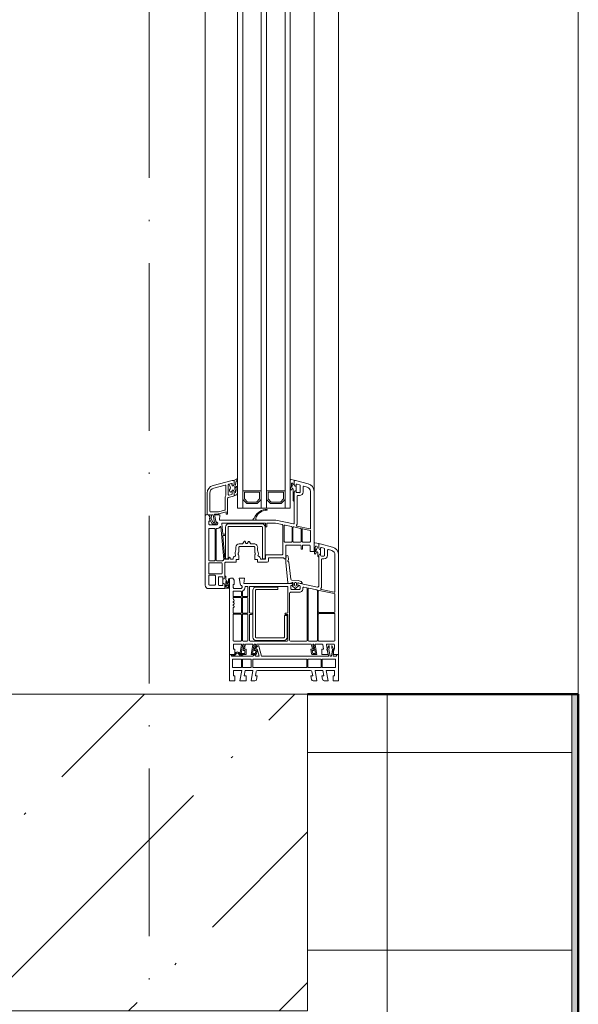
# Model space of a CAD drawing. Header units: millimetres. Extents: x -175722 to -110961, y 52375 to 104640.
# Tile 106 of 146: x -154479 to -154436, y 79926 to 80000. Entities that reach past the tile are written whole.
import ezdxf

# ---------------------------------------------------------------- set-up
doc = ezdxf.new("R2010")
doc.units = ezdxf.units.MM
doc.linetypes.add('Linia siatki', pattern=[19.05, 12.7, -3.175, 0, -3.175])
for name, color, linetype, lineweight in [('A-DETL-GENF', 92, 'Continuous', 5), ('A-GLAZ', 151, 'Continuous', 5), ('A-WALL', 113, 'Continuous', 5), ('A-WALL-PATT', 111, 'Continuous', 50), ('S-COLS', 52, 'Continuous', 5), ('S-GRID', 1, 'Continuous', 5)]:
    doc.layers.add(name, color=color, linetype=linetype, lineweight=lineweight)

# ---------------------------------------------------------------- blocks, each defined once
blk = doc.blocks.new('Windows_Gealan_S9000_One-Piece-Window-Turn-Tilt - Windows_Gealan_S9000_One-Piece-Window-Turn-Tilt-2443781-PARTER')
at = {"layer": 'A-DETL-GENF'}
for p, q in [((750, 48.35), (674.35, 48.35)), ((702.3, 45.65), (674.35, 45.65)), ((700.74, 35.39), (702.79, 45.05)), ((703.81, 45.02), (701.39, 33.66)), ((717.6, 45.65), (704.59, 45.65)), ((718.1, 33.55), (718.1, 45.15)), ((718.8, 45.15), (718.8, 33.55)), ((739.3, 45.65), (719.3, 45.65)), ((739.8, 33.55), (739.8, 45.15)), ((742, 39.74), (742, 44.85)), ((742.5, 45.35), (746, 45.35)), ((746.21, 44.83), (743.2, 43.43)), ((746, 45.35), (746, 44.35)), ((751.1, 44.23), (746.21, 44.83)), ((750, 44.35), (750, 48.35)), ((750, 48.35), (750, 47.35)), ((770, 48.35), (750, 48.35)), ((750, 47.35), (751.1, 46.72)), ((751.1, 46.72), (751.1, 44.23)), ((753.4, 36.05), (753.4, 46.05)), ((753.4, 46.05), (759.7, 46.05)), ((759.7, 46.05), (759.7, 36.05)), ((762, 39.14), (762, 45.35)), ((762, 45.35), (766, 45.35)), ((766, 45.35), (766, 44.35)), ((770, 44.35), (770, 48.35)), ((668.55, 43.9), (666, 34.39)), ((668.86, 35.42), (669.38, 37.35)), ((670.03, 37.85), (674.8, 37.85)), ((671.16, 43.21), (670.48, 40.68)), ((670.97, 40.05), (674.8, 40.05)), ((675.3, 37.35), (675.3, 35.46)), ((677.5, 37.35), (677.5, 36.05)), ((750, 40.55), (742.59, 39.24)), ((743.2, 43.43), (745.21, 43.43)), ((745.21, 41.23), (743.2, 41.23)), ((743.2, 41.23), (746.21, 39.63)), ((745.21, 43.43), (746.21, 43.73)), ((746.21, 40.93), (745.21, 41.23)), ((746, 44.35), (750, 44.35)), ((746.21, 43.73), (751.1, 43.13)), ((751.1, 42.08), (746.21, 40.93)), ((746.21, 39.63), (751.1, 40.94)), ((750, 35.85), (750, 40.55)), ((751.1, 43.13), (751.1, 42.08)), ((751.1, 40.94), (751.1, -10.03)), ((770, 40.55), (762, 39.14)), ((762, 36.6), (766, 37.31)), ((766, 44.35), (770, 44.35)), ((766, 37.31), (766, 35.85)), ((770, 37.61), (770, 40.55)), ((672, 29.85), (626.35, 29.85)), ((665.89, 33.35), (665.24, 30.46)), ((669.3, 33.35), (665.89, 33.35)), ((666.8, 33.35), (669.3, 33.35)), ((669.48, 30.65), (668.63, 30.65)), ((670.3, 34.85), (669.3, 34.85)), ((669.3, 33.35), (670.3, 34.05)), ((670.31, 34.04), (669.3, 33.35)), ((670.3, 34.05), (670.3, 34.85)), ((673.81, 34.84), (670.31, 34.84)), ((670.31, 34.84), (670.31, 34.04)), ((672, 26.85), (672, 29.85)), ((672.67, 32.65), (675.26, 32.65)), ((674.69, 34.85), (673.8, 34.85)), ((673.8, 34.85), (673.8, 34.05)), ((673.8, 34.05), (674.8, 33.35)), ((673.81, 34.05), (673.81, 34.84)), ((674.81, 33.35), (673.81, 34.05)), ((674.8, 33.35), (698.18, 33.35)), ((675.85, 33.35), (674.81, 33.35)), ((678, 35.55), (698.44, 35.55)), ((698.89, 32.47), (696.09, 19.31)), ((701.03, 31.95), (699.75, 25.91)), ((739.36, 32.35), (701.52, 32.35)), ((701.88, 33.05), (717.6, 33.05)), ((719.3, 33.05), (739.3, 33.05)), ((739.8, 25.79), (739.8, 31.91)), ((742, 31.24), (742, 35.91)), ((742, 29.73), (749.1, 30.98)), ((742, 29.73), (749.1, 30.98)), ((742.48, 36.48), (746, 37.1)), ((750, 32.05), (742.59, 30.74)), ((746, 37.1), (746, 35.85)), ((746, 35.85), (750, 35.85)), ((749.1, 30.98), (749.1, 28.81)), ((749.1, 30.98), (749.1, 28.81)), ((749.1, 30.98), (749.1, 28.81)), ((750, 28.53), (750, 32.05)), ((759.7, 36.05), (753.4, 36.05)), ((753.4, 25.25), (753.4, 35.25)), ((753.4, 35.25), (759.7, 35.25)), ((759.7, 35.25), (759.7, 25.25)), ((762, 30.64), (762, 36.6)), ((770, 32.05), (762, 30.64)), ((766, 35.85), (768.97, 36.37)), ((770, 29.11), (770, 32.05)), ((620.55, 25.4), (618.01, 15.91)), ((622.48, 22.18), (623.16, 24.71)), ((626.35, 27.15), (654.3, 27.15)), ((654.79, 26.55), (652.74, 16.9)), ((655.87, 26.81), (654.73, 21.46)), ((664.3, 27.15), (656.29, 27.15)), ((664.8, 21.35), (664.8, 26.65)), ((667, 21.5), (667, 26.35)), ((667.5, 26.85), (672, 26.85)), ((699.41, 24.31), (698.93, 22.05)), ((739.35, 24.65), (699.83, 24.65)), ((700.2, 25.35), (739.36, 25.35)), ((739.8, 11.95), (739.8, 24.2)), ((742, 28.81), (742, 29.73)), ((742, 28.81), (742, 29.73)), ((746.9, 29.68), (742, 28.81)), ((746.9, 29.68), (742, 28.81)), ((742, -13.2), (742, 27.32)), ((742.57, 28), (746, 28.6)), ((746, 28.6), (746, 27.35)), ((746, 27.35), (749.53, 27.97)), ((746.9, 28.42), (746.9, 29.68)), ((746.9, 28.42), (746.9, 29.68)), ((749.1, 28.81), (746.9, 28.42)), ((749.1, 28.81), (746.9, 28.42)), ((759.7, 25.25), (753.4, 25.25)), ((753.4, 24.45), (753.4, -16.55)), ((759.7, 24.45), (753.4, 24.45)), ((759.7, 24.45), (753.4, 24.45)), ((753.4, 24.45), (753.4, -16.55)), ((759.7, -16.55), (759.7, 24.45)), ((762, -13.09), (762, 27.26)), ((762.83, 28.25), (766, 28.81)), ((766, 28.81), (766, 27.35)), ((766, 27.35), (768.97, 27.87)), ((620.87, 16.93), (621.39, 18.88)), ((621.3, 14.85), (622.3, 15.57)), ((622.3, 15.45), (621.3, 14.85)), ((622.3, 16.35), (621.31, 16.35)), ((622, 19.35), (626.8, 19.35)), ((622.3, 15.57), (622.3, 16.35)), ((625.8, 16.34), (622.3, 16.34)), ((622.3, 16.34), (622.3, 15.45)), ((626.8, 21.55), (622.96, 21.55)), ((626.8, 16.35), (625.8, 16.35)), ((625.8, 16.35), (625.8, 15.55)), ((625.8, 15.45), (625.8, 16.34)), ((625.8, 15.55), (626.8, 14.85)), ((626.81, 14.85), (625.8, 15.45)), ((627.3, 18.85), (627.3, 16.85)), ((629.5, 17.55), (629.5, 18.85)), ((650.45, 17.05), (630, 17.05)), ((654.33, 19.59), (653.24, 14.46)), ((664.3, 20.15), (655.02, 20.15)), ((655.22, 20.85), (664.3, 20.85)), ((664.8, 14.35), (664.8, 19.65)), ((667, 8.85), (667, 19.5)), ((670, 21), (667.5, 21)), ((667.5, 20), (670, 20)), ((670, 20), (670, 21)), ((693.89, 17.82), (693.51, 12.92)), ((694.74, 19.96), (693.89, 17.82)), ((695.31, 20.53), (694.74, 19.96)), ((695.64, 18.19), (696.1, 19.32)), ((696.09, 19.31), (695.64, 18.19)), ((697.38, 16.45), (695.98, 16.45)), ((695.98, 15.05), (697.38, 15.05)), ((696.09, 17.5), (697.06, 17.48)), ((696.89, 17.48), (696.09, 17.5)), ((696.1, 19.32), (696.1, 20.82)), ((697.6, 17.93), (697.6, 18.73)), ((698.12, 19.25), (700.09, 19.25)), ((699.74, 16.12), (698.26, 17.87)), ((698.26, 13.64), (699.74, 15.38)), ((700.6, 18.74), (700.6, 12.75)), ((702.8, 18.75), (702.8, 12.08)), ((617.89, 14.85), (617.35, 12.46)), ((617.84, 11.85), (621.59, 11.85)), ((621.3, 14.85), (617.89, 14.85)), ((618.82, 14.85), (621.3, 14.85)), ((620.84, 12.65), (621.59, 12.65)), ((624.09, 13.87), (624.86, 14.15)), ((624.86, 14.15), (633.25, 14.15)), ((625.8, 7.85), (625.8, -6.15)), ((626.8, 14.85), (650.46, 14.85)), ((633.86, 14.85), (626.81, 14.85)), ((635.6, 4.85), (632.6, 7.85)), ((650.95, 14.25), (648.1, 0.85)), ((651.84, 7.86), (652.88, 12.74)), ((653.39, 13.15), (664.3, 13.15)), ((653.73, 13.85), (664.3, 13.85)), ((664.8, 12.65), (664.8, 7.78)), ((677.45, 8.35), (667.5, 8.35)), ((675.68, 8.68), (677.37, 8.35)), ((677.8, 10.45), (675.79, 10.34)), ((676.9, 6.94), (677.45, 7.49)), ((677.37, 8.35), (680.41, 8.51)), ((677.45, 7.49), (677.45, 8.35)), ((692.95, 12.33), (680.04, 10.66)), ((680.41, 8.51), (695.31, 10.05)), ((695.31, 10.05), (696.1, 10.05)), ((696.1, 11.55), (695.48, 13.34)), ((695.94, 14), (696.89, 14.02)), ((696.1, 12.58), (696.1, -23.26)), ((696.1, 10.05), (696.1, 11.55)), ((697.02, 13.85), (696.42, 13.31)), ((697.6, 12.76), (697.6, 13.6)), ((700.1, 12.25), (698.1, 12.25)), ((698.3, 9.55), (698.3, -18.66)), ((718.05, 10.05), (698.8, 10.05)), ((703.73, 11.15), (739, 11.15)), ((718.55, 8.31), (718.55, 9.55)), ((719.55, 9.55), (719.55, 8.31)), ((739.24, 10.05), (720.05, 10.05)), ((720.3, 9.45), (736.8, 9.45)), ((720.3, 7.45), (720.3, 9.45)), ((739.8, -18.6), (739.8, 9.49)), ((632.1, 6.65), (627, 6.65)), ((627, 6.65), (627, -4.95)), ((634.4, 4.35), (632.1, 6.65)), ((634.4, -2.65), (634.4, 4.35)), ((635.6, -3.15), (635.6, 4.85)), ((648.1, 0.85), (648.1, -41.76)), ((651.37, 5.66), (650.3, 0.62)), ((650.3, 0.62), (650.3, -5.35)), ((673.9, 6.15), (651.97, 6.15)), ((664.27, 7.25), (652.33, 7.25)), ((674.4, -6.35), (674.4, 5.65)), ((676.6, -4.07), (676.6, 6.22)), ((698.8, -14.05), (698.8, 2.45)), ((698.8, 2.45), (700.8, 2.45)), ((700.8, 2.45), (700.8, -14.05)), ((736.8, 7.45), (720.3, 7.45)), ((737.3, -14.05), (737.3, 6.95)), ((739.3, 6.95), (739.3, -14.05)), ((627, -4.95), (632.1, -4.95)), ((632.1, -4.95), (634.4, -2.65)), ((632.6, -6.15), (635.6, -3.15)), ((650.3, -7.35), (650.3, -39.47)), ((650.8, -5.85), (652.8, -5.85)), ((652.8, -6.85), (650.8, -6.85)), ((677.33, -7.25), (653.33, -7.25)), ((677.5, -6.85), (674.9, -6.85)), ((679, -4.65), (677.17, -4.65)), ((677.33, -9.25), (677.33, -7.25)), ((677.8, -10.27), (677.8, -7.15)), ((680, -13.05), (680, -5.65)), ((625.8, -10.15), (625.8, -24.15)), ((632.1, -11.35), (627, -11.35)), ((627, -11.35), (627, -22.95)), ((634.4, -13.65), (632.1, -11.35)), ((635.6, -13.15), (632.6, -10.15)), ((634.4, -20.65), (634.4, -13.65)), ((635.6, -21.15), (635.6, -13.15)), ((648.1, -16.05), (648.1, -14.38)), ((650.83, -9.75), (650.83, -34.75)), ((652.83, -34.75), (652.83, -9.75)), ((653.33, -9.25), (677.33, -9.25)), ((678, -15.05), (678, -13.05)), ((678, -13.05), (680, -13.05)), ((701.3, -14.55), (736.8, -14.55)), ((746.9, -15.47), (742, -14.61)), ((742, -14.61), (742, -15.52)), ((746, -14.4), (742.49, -13.78)), ((743.39, -12.68), (744.87, -14.19)), ((751.1, -10.03), (743.57, -12.05)), ((745.55, -14.02), (745.79, -13.21)), ((745.79, -13.21), (751.1, -11.69)), ((749.49, -13.76), (746, -13.15)), ((746, -13.15), (746, -14.4)), ((749.1, -14.61), (746.9, -14.22)), ((746.9, -14.22), (746.9, -15.47)), ((749.1, -16.78), (749.1, -14.61)), ((751.1, -14.35), (750, -15.45)), ((750, -17.85), (750, -14.37)), ((751.1, -11.69), (751.1, -14.35)), ((766, -14.6), (762.79, -14.04)), ((768.97, -13.67), (766, -13.15)), ((766, -13.15), (766, -14.6)), ((770, -17.85), (770, -14.9)), ((632.1, -22.95), (634.4, -20.65)), ((632.6, -24.15), (635.6, -21.15)), ((664.53, -19.04), (665.87, -18.2)), ((665.7, -21.55), (665.7, -20.94)), ((666, -17.96), (666, -15.55)), ((668.2, -26.71), (668.2, -15.56)), ((668.71, -15.05), (672.47, -15.05)), ((674.82, -15.05), (678, -15.05)), ((698.3, -20.48), (698.3, -21.93)), ((705.61, -20.25), (698.53, -20.25)), ((698.79, -19.15), (718.03, -19.15)), ((736.8, -16.55), (701.3, -16.55)), ((706.05, -24), (706.05, -20.69)), ((706.75, -20.75), (706.75, -23.95)), ((718.2, -20.25), (707.25, -20.25)), ((718.55, -18.63), (718.55, -17.43)), ((718.7, -23.95), (718.7, -20.75)), ((719.4, -20.75), (719.4, -23.95)), ((719.55, -17.43), (719.55, -18.67)), ((739.3, -20.25), (719.9, -20.25)), ((720.03, -19.15), (739.25, -19.15)), ((739.8, -23.95), (739.8, -20.75)), ((742, -15.52), (749.1, -16.78)), ((742, -21.67), (742, -17.03)), ((746, -22.9), (742.52, -22.29)), ((742.59, -16.54), (750, -17.85)), ((750, -21.65), (746, -21.65)), ((746, -21.65), (746, -22.9)), ((750, -15.45), (751.1, -16.55)), ((750, -26.35), (750, -21.65)), ((751.1, -16.55), (751.1, -32.51)), ((753.4, -16.55), (759.7, -16.55)), ((759.7, -17.75), (753.4, -17.75)), ((753.4, -17.75), (753.4, -24.4)), ((759.7, -24.4), (759.7, -17.75)), ((762, -22.4), (762, -16.44)), ((762, -16.44), (770, -17.85)), ((770, -21.65), (766, -21.65)), ((766, -21.65), (766, -23.1)), ((770, -26.35), (770, -21.65)), ((617, -28.89), (617.99, -30.98)), ((618.95, -29.21), (617.68, -28.22)), ((627.55, -29.62), (626.01, -29.62)), ((627, -22.95), (632.1, -22.95)), ((665.78, -24.05), (664.37, -23.16)), ((666, -26.75), (666, -24.44)), ((670.67, -29.45), (668.7, -29.45)), ((672.47, -27.25), (668.74, -27.25)), ((678, -27.25), (674.82, -27.25)), ((678, -29.25), (678, -27.25)), ((680, -29.25), (678, -29.25)), ((680, -37.15), (680, -29.25)), ((696.1, -23.26), (692, -22.9)), ((692, -22.9), (692, -26.85)), ((692, -26.85), (697.45, -25.89)), ((699.8, -25.25), (699.8, -30.85)), ((702, -25.65), (702, -30.95)), ((702.18, -24.45), (705.6, -24.45)), ((705.55, -25.15), (702.5, -25.15)), ((706.05, -30.95), (706.05, -25.65)), ((706.75, -25.65), (706.75, -30.95)), ((707.25, -24.45), (718.2, -24.45)), ((718.2, -25.15), (707.25, -25.15)), ((718.7, -30.95), (718.7, -25.65)), ((719.4, -25.65), (719.4, -30.95)), ((719.9, -24.45), (739.3, -24.45)), ((739.3, -25.15), (719.9, -25.15)), ((739.8, -30.95), (739.8, -25.65)), ((746.9, -23.97), (742, -23.11)), ((742, -23.11), (742, -24.02)), ((742, -24.02), (749.1, -25.28)), ((742, -30.65), (742, -25.53)), ((742.59, -25.04), (750, -26.35)), ((749.1, -22.55), (746.9, -22.55)), ((746.9, -22.55), (746.9, -23.97)), ((749.1, -25.28), (749.1, -22.55)), ((751.1, -23.93), (749.21, -26.55)), ((750.07, -26.71), (751.1, -25.29)), ((751.1, -31.2), (750.07, -29.78)), ((751.1, -25.29), (751.1, -23.93)), ((753.4, -24.4), (759.7, -24.4)), ((759.7, -25.2), (753.4, -25.2)), ((753.4, -25.2), (753.4, -31.85)), ((759.7, -31.85), (759.7, -25.2)), ((766, -23.1), (762, -22.4)), ((762, -31.15), (762, -24.94)), ((762, -24.94), (770, -26.35)), ((618, -31.15), (618, -32.14)), ((618, -32.14), (621.9, -46.68)), ((621.01, -30.62), (618.53, -30.62)), ((618.69, -30.62), (621.01, -30.62)), ((620.88, -34.66), (620.37, -32.75)), ((620.85, -32.12), (622.01, -32.12)), ((621.01, -30.62), (622.01, -31.36)), ((622.01, -31.32), (621.01, -30.62)), ((628.7, -35.12), (621.49, -35.12)), ((622, -36.92), (629.49, -36.92)), ((622.01, -32.12), (622.01, -31.32)), ((622.01, -31.36), (622.01, -32.18)), ((625.51, -31.36), (626.51, -30.62)), ((626.52, -30.62), (625.51, -31.32)), ((625.51, -31.32), (625.51, -32.12)), ((625.51, -32.16), (625.51, -31.36)), ((625.51, -32.12), (628.05, -32.12)), ((626.51, -30.62), (628.79, -30.62)), ((629.32, -30.62), (626.52, -30.62)), ((628.68, -32.61), (629.18, -34.5)), ((629.49, -36.92), (630.35, -37.42)), ((631.02, -35.15), (629.93, -31.09)), ((643.7, -35.62), (631.64, -35.62)), ((643.35, -42.33), (641.82, -36.62)), ((641.82, -36.62), (643.7, -36.62)), ((643.7, -36.62), (643.7, -35.62)), ((677.33, -35.25), (653.33, -35.25)), ((653.33, -37.25), (677.33, -37.25)), ((659.59, -37.27), (658.97, -37.27)), ((676.33, -34.49), (676.33, -33.81)), ((677.3, -34.65), (676.48, -34.65)), ((677.3, -33.65), (676.49, -33.65)), ((677.33, -37.25), (677.33, -35.25)), ((677.8, -33.15), (677.8, -31.91)), ((677.8, -37.25), (677.8, -35.15)), ((693.43, -36.95), (691.15, -36.95)), ((693.5, -30.65), (692, -31.65)), ((692, -31.65), (692, -33.15)), ((699.17, -34.15), (692.96, -34.15)), ((693, -34.15), (750, -34.15)), ((693.29, -34.85), (695.46, -34.85)), ((696.8, -30.65), (693.5, -30.65)), ((695.8, -35.98), (694.96, -35.87)), ((698.57, -37.06), (694.99, -37.06)), ((697.1, -36.72), (695.02, -36.46)), ((695.46, -34.85), (696.04, -35.42)), ((696.8, -31.45), (696.8, -30.65)), ((699.2, -31.45), (696.8, -31.45)), ((697.03, -35.46), (697.65, -35.96)), ((698.94, -34.86), (697.25, -34.86)), ((698.64, -36.26), (698.57, -37.06)), ((699.8, -30.85), (699.2, -31.45)), ((699.55, -37.65), (699.77, -34.8)), ((702.5, -31.45), (705.55, -31.45)), ((714.93, -31.45), (718.2, -31.45)), ((719.9, -31.45), (739.3, -31.45)), ((746, -31.15), (742.5, -31.15)), ((750, -30.15), (746, -30.15)), ((746, -30.15), (746, -31.15)), ((749.21, -29.95), (751.1, -32.51)), ((750, -34.15), (750, -30.15)), ((751.1, -32.51), (750, -33.15)), ((750, -33.15), (750, -34.15)), ((750, -34.15), (770, -34.15)), ((751.1, -32.51), (751.1, -31.2)), ((753.4, -31.85), (759.7, -31.85)), ((766, -31.15), (762, -31.15)), ((770, -30.15), (766, -30.15)), ((766, -30.15), (766, -31.15)), ((770, -34.15), (770, -30.15)), ((623.83, -46.16), (621.52, -37.55)), ((630.35, -37.42), (640.01, -37.42)), ((640.48, -37.78), (641.73, -42.46)), ((641.9, -43.75), (641.9, -48.52)), ((643.5, -45.46), (643.5, -43.45)), ((650.44, -44.24), (643.5, -45.46)), ((648.1, -41.76), (644, -41.4)), ((644, -41.4), (644, -45.35)), ((650.84, -39.97), (658.58, -39.29)), ((651, -47.28), (651, -44.71)), ((651.8, -43.75), (651.8, -49.25)), ((652.93, -41.12), (653.8, -41.77)), ((677.93, -38.6), (653.01, -40.78)), ((654.5, -43.85), (654.5, -43.18)), ((655, -44.35), (678.4, -44.35)), ((658.8, -39.05), (658.8, -37.44)), ((659.8, -37.48), (659.8, -39)), ((659.98, -39.17), (677.45, -37.64)), ((678.9, -43.85), (678.9, -39.49)), ((680.4, -40.35), (680.4, -49.45)), ((691.59, -37.65), (680.5, -37.65)), ((688.4, -39.85), (680.9, -39.85)), ((688.9, -49.45), (688.9, -40.35)), ((690.54, -37.65), (691.59, -37.65)), ((691.1, -42.15), (691.1, -39.15)), ((691.1, -39.15), (692.6, -39.15)), ((691.59, -37.65), (692.6, -38.25)), ((692.6, -38.36), (691.59, -37.65)), ((697.1, -42.65), (691.6, -42.65)), ((692.6, -38.25), (692.6, -39.14)), ((692.6, -39.15), (692.6, -38.36)), ((692.6, -39.14), (696.1, -39.14)), ((696.1, -38.25), (697.1, -37.65)), ((697.1, -37.65), (696.1, -38.35)), ((696.1, -39.14), (696.1, -38.25)), ((696.1, -38.35), (696.1, -39.15)), ((696.1, -39.15), (697.6, -39.15)), ((697.1, -37.65), (699.55, -37.65)), ((700, -37.65), (697.1, -37.65)), ((697.6, -39.15), (697.6, -42.15)), ((700, -50.15), (700, -37.65)), ((641.3, -49.12), (627.69, -49.12)), ((627.69, -51.12), (644, -51.12)), ((644, -51.12), (643.92, -48.92)), ((643.92, -48.92), (647.5, -49.3)), ((650, -45.51), (644, -46.57)), ((644, -46.57), (644, -47.73)), ((644, -47.73), (647.23, -48.07)), ((645.65, -49.05), (644, -50.15)), ((648.8, -49.05), (645.65, -49.05)), ((647.23, -48.07), (650, -46.47)), ((647.5, -49.3), (651, -47.28)), ((648.8, -49.85), (648.8, -49.05)), ((651.2, -49.85), (648.8, -49.85)), ((650, -46.47), (650, -45.51)), ((651.8, -49.25), (651.2, -49.85)), ((654.5, -45.55), (654.5, -49.45)), ((678.4, -45.05), (655, -45.05)), ((655, -49.95), (678.4, -49.95)), ((678.9, -49.45), (678.9, -45.55)), ((680.9, -49.95), (688.4, -49.95)), ((689.9, -49.45), (689.9, -45.35)), ((690.4, -44.85), (696.8, -44.85)), ((696.8, -49.95), (690.4, -49.95)), ((697.3, -45.35), (697.3, -49.45)), ((645, -52.65), (697.5, -52.65))]:
    blk.add_line(p, q, dxfattribs=at)
for centre, radius, start, end in [((674.35, 42.35), 6, 90, 165), ((674.35, 42.35), 3.3, 90, 165), ((702.3, 45.15), 0.5, 348, 90), ((704.59, 44.85), 0.797, 90, 168), ((717.6, 45.15), 0.5, 0, 90), ((719.3, 45.15), 0.5, 90, 180), ((739.3, 45.15), 0.5, 0, 90), ((742.5, 44.85), 0.5, 90, 180), ((670.03, 37.18), 0.672, 90, 165), ((670.97, 40.55), 0.5, 165, 270), ((674.8, 37.35), 2.7, 360, 90), ((674.8, 37.35), 0.5, 0, 90), ((742.5, 39.74), 0.5, 180, 280), ((768.75, 37.61), 1.25, 280, 0), ((626.35, 23.85), 6, 90, 165), ((665.73, 30.35), 0.5, 167.36981, 240.67709), ((666.8, 34.18), 0.826, 165, 270), ((668.63, 31.56), 0.911, 56.41496, 270), ((669.3, 35.3), 0.449, 165, 270), ((675.62, 42.08), 11.71, 236.41496, 250.94468), ((669.48, 49.85), 19.2, 270, 276.84535), ((669.48, 49.85), 20, 275.66424, 281.32847), ((671.76, 30.9), 0.114, 276.84535, 70.94468), ((672.67, 32.07), 0.579, 90, 248.71318), ((675.69, 39.83), 8.9, 248.71318, 255.35384), ((673.31, 30.73), 0.5, 281.32847, 75.35384), ((674.69, 35.46), 0.611, 270, 360), ((675.26, 33.25), 0.6, 270, 9.44129), ((678, 36.05), 0.5, 180, 270), ((698.18, 32.62), 0.727, 348, 90), ((698.44, 32.85), 2.7, 55.61486, 90), ((700.25, 35.49), 0.5, 235.61486, 348), ((701.52, 31.85), 0.502, 90, 168), ((701.88, 33.55), 0.5, 168, 270), ((717.6, 33.55), 0.5, 270, 0), ((719.3, 33.55), 0.5, 180, 270), ((739.3, 33.55), 0.5, 270, 0), ((739.36, 31.91), 0.439, 0, 90), ((742.59, 35.91), 0.587, 100, 180), ((742.5, 31.24), 0.5, 180, 280), ((626.35, 23.85), 3.3, 90, 165), ((654.3, 26.65), 0.5, 348, 90), ((656.29, 26.72), 0.429, 90, 168), ((664.3, 26.65), 0.5, 0, 90), ((667.5, 26.35), 0.5, 90, 180), ((699.83, 24.22), 0.43, 90, 168), ((700.2, 25.82), 0.464, 168, 270), ((739.35, 24.2), 0.448, 0, 90), ((739.36, 25.79), 0.442, 270, 0), ((742.69, 27.32), 0.691, 100, 180), ((749.43, 28.53), 0.566, 280, 0), ((763, 27.26), 1, 100, 180), ((768.75, 29.11), 1.25, 280, 360), ((618.82, 15.69), 0.84, 165, 270), ((621.31, 16.81), 0.457, 165, 270), ((622, 18.72), 0.632, 90, 165), ((622.96, 22.05), 0.5, 165, 270), ((626.8, 18.85), 2.7, 0, 90), ((626.8, 18.85), 0.503, 360, 90), ((626.8, 16.85), 0.502, 270, 360), ((630, 17.55), 0.5, 180, 270), ((650.45, 14.35), 2.7, 55.87879, 90), ((652.25, 17), 0.5, 235.87879, 348), ((655.02, 19.45), 0.706, 90, 168), ((655.22, 21.35), 0.5, 168, 270), ((664.3, 21.35), 0.5, 270, 0), ((664.3, 19.65), 0.5, 0, 90), ((667.5, 21.5), 0.5, 180, 270), ((667.5, 19.5), 0.5, 90, 180), ((695.98, 15.75), 0.7, 90, 270), ((696.02, 19.81), 1.02, 85.67868, 135), ((696.1, 18), 0.5, 157.8461, 268.94652), ((696.1, 18), 0.5, 157.8461, 268.94652), ((696.91, 18.3), 0.82, 268.94652, 325.18645), ((697.14, 17.93), 0.455, 259.25283, 0), ((697.38, 15.75), 0.7, 270, 90), ((697.93, 17.59), 0.431, 40.1698, 145.18645), ((698.12, 18.73), 0.523, 90, 180), ((699.47, 21.94), 0.551, 168, 281.25575), ((700.1, 18.75), 2.7, 0, 101.25575), ((699.4, 15.75), 0.5, 312.70939, 47.29061), ((700.09, 18.74), 0.511, 360, 90), ((617.84, 12.35), 0.5, 167.36981, 270), ((620.84, 13.31), 0.655, 56.16397, 270), ((627.73, 23.58), 11.71, 236.16397, 247.87481), ((621.59, 31.85), 19.2, 270, 275.15381), ((621.59, 31.85), 20, 270, 279.4614), ((624.27, 13.56), 0.364, 120, 247.00457), ((632.04, 31.86), 20.25, 247.00457, 249.50022), ((624.81, 12.52), 0.4, 279.4614, 70.14663), ((633.25, 14.76), 0.611, 270, 8.43219), ((650.46, 14.35), 0.5, 348, 90), ((652.33, 7.75), 0.5, 168, 270), ((653.39, 12.63), 0.522, 90, 168), ((653.73, 14.35), 0.5, 168, 270), ((664.27, 7.78), 0.528, 270, 0), ((664.3, 14.35), 0.5, 270, 0), ((664.3, 12.65), 0.5, 0, 90), ((667.5, 8.85), 0.5, 180, 270), ((675.84, 9.5), 0.837, 93.21456, 258.96074), ((677.87, 9.36), 1.09, 46.52312, 93.21456), ((678.96, 10.52), 0.5, 226.52312, 327.33212), ((680.16, 9.75), 0.924, 97.37264, 147.33212), ((692.87, 12.97), 0.643, 277.37264, 355.51304), ((695.95, 13.5), 0.5, 91.05348, 199.21483), ((697.08, 12.58), 0.978, 132.35012, 180), ((696.91, 13.2), 0.82, 34.81355, 91.05348), ((697.25, 13.6), 0.346, 0, 132.35012), ((697.93, 13.91), 0.431, 214.81355, 319.8302), ((698.1, 12.76), 0.504, 180, 270), ((698.8, 9.55), 0.5, 90, 180), ((700.1, 12.75), 0.497, 270, 0), ((703.73, 12.08), 0.929, 180, 270), ((718.05, 9.55), 0.5, 0, 90), ((719.05, 8.31), 0.5, 180, 0), ((720.05, 9.55), 0.5, 90, 180), ((736.8, 6.95), 2.5, 360, 90), ((739, 11.95), 0.798, 270, 0), ((739.24, 9.49), 0.559, 0, 90), ((651.97, 5.54), 0.616, 90, 168), ((673.9, 5.65), 0.5, 0, 90), ((677.61, 6.22), 1.01, 135, 180), ((736.8, 6.95), 0.5, 0, 90), ((649.8, -6.21), 9.71, 177.45908, 243.95033), ((640.35, -5.81), 0.25, 352.63922, 172.63922), ((649.57, -5.86), 8.98, 179.88745, 250.77929), ((650.8, -5.35), 0.5, 180, 270), ((650.8, -7.35), 0.5, 90, 180), ((653.33, -9.75), 2.5, 90, 180), ((652.8, -6.35), 0.5, 270, 90), ((674.9, -6.35), 0.5, 180, 270), ((677.17, -4.07), 0.575, 180, 270), ((677.5, -7.15), 0.297, 0, 90), ((679, -5.65), 1, 0, 90), ((646.9, -13.53), 0.862, 250.77929, 315.33863), ((647.76, -14.38), 0.342, 360, 135.33863), ((653.33, -9.75), 0.5, 90, 180), ((668.7, -15.55), 2.7, 79.18288, 180), ((670.31, -7.1), 5.9, 259.18288, 292.4698), ((672.47, -13.83), 1.22, 270, 310.95089), ((673.6, -15.05), 2.7, 65.25696, 112.4698), ((673.66, -15.21), 0.602, 48.07674, 130.95089), ((674.82, -13.91), 1.14, 228.07674, 270), ((674.94, -12.14), 0.5, 245.25696, 341.51123), ((677.5, -13), 2.2, 94.99048, 161.51123), ((677.26, -10.27), 0.538, 274.99048, 0), ((701.3, -14.05), 2.5, 180, 270), ((701.3, -14.05), 0.5, 180, 270), ((736.8, -14.05), 2.5, 270, 0), ((736.8, -14.05), 0.5, 270, 0), ((742.59, -13.2), 0.587, 180, 260), ((743.66, -12.42), 0.38, 105, 224.50594), ((745.16, -13.9), 0.406, 224.50594, 343.37368), ((749.38, -14.37), 0.619, 0, 80), ((762.96, -13.09), 0.959, 180, 260), ((768.75, -14.9), 1.25, 360, 80), ((642.38, -21.39), 7.18, 44.92556, 63.95033), ((647.73, -16.05), 0.373, 224.92556, 360), ((664.66, -22.69), 0.554, 71.27563, 238), ((664.84, -19.54), 0.595, 122, 272.37594), ((665.05, -21.55), 0.651, 251.27563, 0), ((664.9, -20.94), 0.802, 0, 92.37594), ((665.72, -17.96), 0.284, 302, 0), ((668.71, -15.56), 0.512, 90, 180), ((698.79, -18.66), 0.487, 180, 270), ((698.53, -20.48), 0.227, 90, 180), ((698.77, -21.93), 0.469, 180, 268.99522), ((705.61, -20.69), 0.439, 0, 90), ((707.25, -20.75), 0.5, 90, 180), ((718.03, -18.63), 0.517, 270, 0), ((718.2, -20.75), 0.5, 0, 90), ((719.05, -17.43), 0.5, 0, 180), ((719.9, -20.75), 0.5, 90, 180), ((720.03, -18.67), 0.482, 180, 270), ((739.25, -18.6), 0.55, 270, 0), ((739.3, -20.75), 0.5, 0, 90), ((742.5, -17.03), 0.5, 80, 180), ((742.63, -21.67), 0.631, 180, 260), ((617.43, -28.64), 0.494, 58.82153, 209.97418), ((623.05, -13.04), 16.68, 255.78348, 264.18881), ((623.67, -25.41), 4.81, 241.28858, 299.054), ((623.19, -28.8), 0.514, 97.6887, 280.10454), ((625.19, -43.6), 15.44, 79.13053, 97.6887), ((624.79, -37.79), 8.62, 71.37554, 100.10454), ((627.55, -30.12), 1.78, 1.94282, 72.12126), ((665.53, -24.44), 0.467, 0, 58), ((668.7, -26.75), 2.7, 180, 270), ((668.74, -26.71), 0.535, 180, 270), ((670.67, -35.59), 6.14, 70.64011, 90), ((672.47, -28.46), 1.22, 49.04911, 90), ((673.6, -27.25), 2.7, 250.64011, 294.74304), ((673.66, -27.09), 0.602, 229.04911, 311.92326), ((674.82, -28.38), 1.14, 90, 131.92326), ((674.94, -30.15), 0.5, 18.48877, 114.74304), ((698.7, -25.85), 1.25, 28.35764, 181.78384), ((698.7, -25.85), 3.45, 28.95045, 88.99522), ((702.18, -23.93), 0.523, 208.95045, 270), ((702.5, -25.65), 0.5, 90, 180), ((705.55, -25.65), 0.5, 0, 90), ((705.6, -24), 0.447, 270, 0), ((707.25, -23.95), 0.5, 180, 270), ((707.25, -25.65), 0.5, 90, 180), ((718.2, -23.95), 0.5, 270, 0), ((718.2, -25.65), 0.5, 0, 90), ((719.9, -23.95), 0.5, 180, 270), ((719.9, -25.65), 0.5, 90, 180), ((739.3, -23.95), 0.5, 270, 0), ((739.3, -25.65), 0.5, 0, 90), ((742.5, -25.53), 0.5, 80, 180), ((749.8, -28.25), 1.8, 109.11218, 250.83346), ((749.8, -28.25), 1, 111.78679, 248.21321), ((748.97, -26.18), 1.22, 291.78679, 334.30231), ((748.97, -30.31), 1.22, 25.69769, 68.21321), ((618.67, -31.45), 0.825, 88.4007, 145.5993), ((618.53, -31.15), 0.529, 90, 180), ((620.85, -32.62), 0.5, 90, 195), ((621.62, -33.13), 1.03, 67.84866, 167.30135), ((621.49, -34.5), 0.628, 195, 270), ((621.62, -33.13), 1.03, 252.54651, 295.16909), ((622, -37.42), 0.5, 90, 195), ((623.6, -35.58), 2.16, 41.64633, 135.49555), ((625.79, -33.22), 1.09, 238.02076, 104.96129), ((628.05, -32.78), 0.653, 15, 90), ((628.7, -34.62), 0.5, 270, 15), ((628.79, -30.08), 0.542, 270, 1.94282), ((629.32, -31.25), 0.624, 15, 90), ((631.64, -34.98), 0.643, 195, 270), ((653.33, -34.75), 2.5, 180, 270), ((653.33, -34.75), 0.5, 180, 270), ((658.97, -37.44), 0.175, 90, 180), ((659.59, -37.48), 0.206, 0, 90), ((677.5, -29.3), 2.2, 198.48877, 267.40117), ((676.8, -34.15), 0.5, 90, 270), ((676.49, -33.81), 0.166, 90, 180), ((676.48, -34.49), 0.156, 180, 270), ((677.3, -33.15), 0.5, 270, 0), ((677.3, -35.15), 0.5, 0, 90), ((677.38, -31.91), 0.419, 0, 87.40117), ((677.41, -37.25), 0.385, 275, 0), ((680.5, -37.15), 0.5, 180, 270), ((691.15, -37.56), 0.61, 90, 188.48676), ((693, -33.15), 1, 180, 270), ((692.96, -34.57), 0.425, 90, 320.05469), ((693.43, -36.23), 0.719, 270, 344.08071), ((694.86, -36.64), 0.775, 82.95094, 164.08071), ((694.99, -36.76), 0.3, 82.95094, 270), ((695.84, -35.66), 0.314, 262.95094, 50.42166), ((697.25, -35.2), 0.339, 90, 230.00831), ((697.17, -36.19), 0.529, 262.95094, 25.67963), ((699.38, -36.32), 0.747, 112.38338, 175.54151), ((698.94, -35.26), 0.402, 292.38338, 90), ((699.17, -34.75), 0.6, 355.54151, 90), ((702.5, -30.95), 0.5, 180, 270), ((705.55, -30.95), 0.5, 270, 0), ((707.25, -30.95), 0.5, 180, 270), ((707.53, -30.52), 0.965, 253.36867, 319.92518), ((709, -31.46), 0.8, 25.33168, 156.83816), ((710.17, -30.9), 0.5, 205.33168, 334.66832), ((711.35, -31.46), 0.8, 25.33168, 154.66832), ((712.52, -30.9), 0.5, 205.33168, 334.66832), ((713.7, -31.46), 0.8, 24.75518, 154.66832), ((714.93, -30.89), 0.557, 204.75518, 270), ((718.2, -30.95), 0.5, 270, 0), ((719.9, -30.95), 0.5, 180, 270), ((739.3, -30.95), 0.5, 270, 0), ((742.5, -30.65), 0.5, 180, 270), ((640.01, -37.9), 0.479, 15, 90), ((636.9, -43.75), 5, 0, 15), ((639.15, -43.45), 4.35, 0, 15), ((650.7, -44.35), 1.25, 28.35764, 167.83601), ((650.8, -39.47), 0.5, 180, 275), ((650.52, -44.71), 0.481, 0, 100), ((653.03, -40.96), 0.185, 95, 236.53184), ((652.74, -43.18), 1.76, 0, 53), ((655, -43.85), 0.5, 180, 270), ((658.56, -39.05), 0.24, 275, 0), ((659.97, -39), 0.166, 180, 275), ((678, -39.49), 0.896, 0, 95), ((678.4, -43.85), 0.5, 270, 0), ((680.9, -40.35), 0.5, 90, 180), ((688.4, -40.35), 0.5, 0, 90), ((691.6, -42.15), 0.5, 180, 270), ((697.1, -42.15), 0.5, 270, 0), ((627.69, -45.12), 6, 195, 270), ((627.69, -45.12), 4, 195, 270), ((641.3, -48.52), 0.6, 270, 0), ((645, -51.65), 1, 180, 270), ((655, -45.55), 0.5, 90, 180), ((655, -49.45), 0.5, 180, 270), ((678.4, -45.55), 0.5, 0, 90), ((678.4, -49.45), 0.5, 270, 0), ((680.9, -49.45), 0.5, 180, 270), ((688.4, -49.45), 0.5, 270, 0), ((690.4, -45.35), 0.5, 90, 180), ((690.4, -49.45), 0.5, 180, 270), ((696.8, -45.35), 0.5, 0, 90), ((696.8, -49.45), 0.5, 270, 0), ((697.5, -50.15), 2.5, 270, 0)]:
    blk.add_arc(centre, radius, start, end, dxfattribs=at)
at = {"layer": 'A-GLAZ'}
for p, q in [((780, 230), (-780, 230)), ((-750, 48.35), (750, 48.35)), ((-639, 29.85), (639, 29.85)), ((639, 11.85), (-639, 11.85)), ((-639, 7.85), (639, 7.85)), ((639, -28.15), (639, 11.85)), ((-639, -6.15), (639, -6.15)), ((-639, -10.15), (639, -10.15)), ((-639, -24.15), (639, -24.15)), ((-639, -28.15), (639, -28.15)), ((-652.25, -52.65), (645, -52.65))]:
    blk.add_line(p, q, dxfattribs=at)
blk = doc.blocks.new('SŁUP ŻELBETOWY O PRZEKROJU PROSTOKĄTNYM - 24x24-V11-PARTER')
at = {"layer": 'S-COLS'}
h = blk.add_hatch(dxfattribs=at)
h.set_pattern_fill('FP_21', color=1, style=0, pattern_type=2)
h.set_pattern_definition([(45, (261844.35, -29196.44), (42.768647, 156.8179), [201.613, -40.323, 1.676, -38.646])])
h.paths.add_polyline_path([(120, -120), (120, 120), (-120, 120), (-120, -120)])
at = {"layer": 'S-COLS', "color": 10, "lineweight": 18}
for p, q in [((120, 120), (-120, 120)), ((-120, 120), (-120, -120)), ((120, -120), (120, 120)), ((-120, -120), (120, -120))]:
    blk.add_line(p, q, dxfattribs=at)
blk = doc.blocks.new('1')
at = {"layer": 'A-WALL-PATT', "lineweight": 5}
h = blk.add_hatch(dxfattribs=at)
h.set_pattern_fill('FP_1', color=256, scale=0.1, style=0, pattern_type=2)
h.set_pattern_definition([(37.5, (-124135.7194, 82209.6026), (-0.2031655, 6.2155416), [0.1676, -4.7356, 0.1676, -5.3162, -5.2419]), (37.5, (-124135.7194, 82209.6026), (-0.2031655, 6.2155416), [-10.3871, 0.1676, -5.0743]), (7.5, (-124135.719, 82209.603), (5.7089758, 9.103654), [0.1676, -2.4775, 0.1676, -4.2517, -1.6935]), (7.5, (-124135.719, 82209.603), (5.7089758, 9.103654), [-7.0645, 0.1676, -1.5259]), (327.5, (-124139.687, 82209.6026), (10.0456335, 0.0182419), [0.1676, -1.4453, 0.1676, -5.6388, -7.5806]), (327.5, (-124139.687, 82209.6026), (10.0456335, 0.0182419), [-7.4193, 0.1676, -7.413]), (317.5, (-124139.687, 82209.603), (9.697195, 2.831187), [0.1676, -0.6388, 0.1676, -3.6388, -4.3548]), (317.5, (-124139.687, 82209.603), (9.697195, 2.831187), [-4.6129, 0.1676, -4.1872])])
h.paths.add_polyline_path([(-150288.154, 84717.747), (-150287.654, 84717.747), (-150287.654, 84887.247), (-150288.154, 84887.247), (-150288.154, 84737.747)])
h.paths.add_polyline_path([(-150287.654, 85043.247), (-150287.654, 85141.247), (-150288.154, 85141.247), (-150288.154, 85043.247)])
h.paths.add_polyline_path([(-150287.654, 85297.247), (-150287.654, 85395.247), (-150288.154, 85395.247), (-150288.154, 85297.247)])
h.paths.add_polyline_path([(-150288.154, 85551.247), (-150287.654, 85551.247), (-150287.654, 85649.247), (-150288.154, 85649.247)])
h.paths.add_polyline_path([(-150287.654, 85805.247), (-150287.654, 85903.247), (-150288.154, 85903.247), (-150288.154, 85805.247)])
h.paths.add_polyline_path([(-150288.154, 86059.247), (-150287.654, 86059.247), (-150287.654, 86509.247), (-150288.154, 86509.247), (-150288.154, 86508.747)])
h = blk.add_hatch(dxfattribs=at)
h.set_pattern_fill('FP_2', color=256, scale=0.1, style=0, pattern_type=2)
h.set_pattern_definition([(0, (-124135.72, 82209.603), (0, 15), []), (90, (-124135.72, 82209.603), (-15, 9e-16), [])])
h.paths.add_polyline_path([(-150288.154, 84737.747), (-150288.154, 84887.247), (-150308.154, 84887.247), (-150308.154, 84737.747), (-150300.995, 84737.747)])
h.paths.add_polyline_path([(-150308.154, 85043.247), (-150288.154, 85043.247), (-150288.154, 85141.247), (-150308.154, 85141.247), (-150308.154, 85067.247)])
h.paths.add_polyline_path([(-150300.995, 85297.247), (-150288.154, 85297.247), (-150288.154, 85395.247), (-150308.154, 85395.247), (-150308.154, 85297.247)])
h.paths.add_polyline_path([(-150308.154, 85551.247), (-150288.154, 85551.247), (-150288.154, 85649.247), (-150308.154, 85649.247), (-150308.154, 85567.095)])
h.paths.add_polyline_path([(-150308.154, 85805.247), (-150288.154, 85805.247), (-150288.154, 85903.247), (-150308.154, 85903.247), (-150308.154, 85900.337)])
h.paths.add_polyline_path([(-150288.154, 86059.247), (-150288.154, 86508.747), (-150308.154, 86508.747), (-150308.154, 86059.247), (-150300.995, 86059.247)])
at = {"layer": 'A-WALL', "lineweight": 50}
for p, q in [((-150287.654, 85141.247), (-150308.154, 85141.247)), ((-150287.654, 85043.247), (-150287.654, 85141.247))]:
    blk.add_line(p, q, dxfattribs=at)
at = {"layer": 'A-WALL'}
blk.add_line((-150288.154, 85043.247), (-150288.154, 85141.247), dxfattribs=at)
at = {"layer": 'S-GRID', "linetype": 'Linia siatki'}
blk.add_line((-150320.154, 84663.312), (-150320.154, 86612.422), dxfattribs=at)
at = {"layer": 'A-DETL-GENF', "xscale": 0.1, "yscale": 0.1, "zscale": 0.1, "rotation": 270}
blk.add_blockref('Windows_Gealan_S9000_One-Piece-Window-Turn-Tilt - Windows_Gealan_S9000_One-Piece-Window-Turn-Tilt-2443781-PARTER', (-150310.654, 85219.247), dxfattribs=at)
at = {"layer": 'S-COLS', "color": 10, "lineweight": 18, "xscale": 0.1, "yscale": 0.1, "zscale": 0.1}
blk.add_blockref('SŁUP ŻELBETOWY O PRZEKROJU PROSTOKĄTNYM - 24x24-V11-PARTER', (-150320.154, 85129.247), dxfattribs=at)

msp = doc.modelspace()

# ---------------------------------------------------------------- block references
msp.add_blockref('1', (-4148.58187, -5192.22609))

doc.saveas('drawing.dxf')
